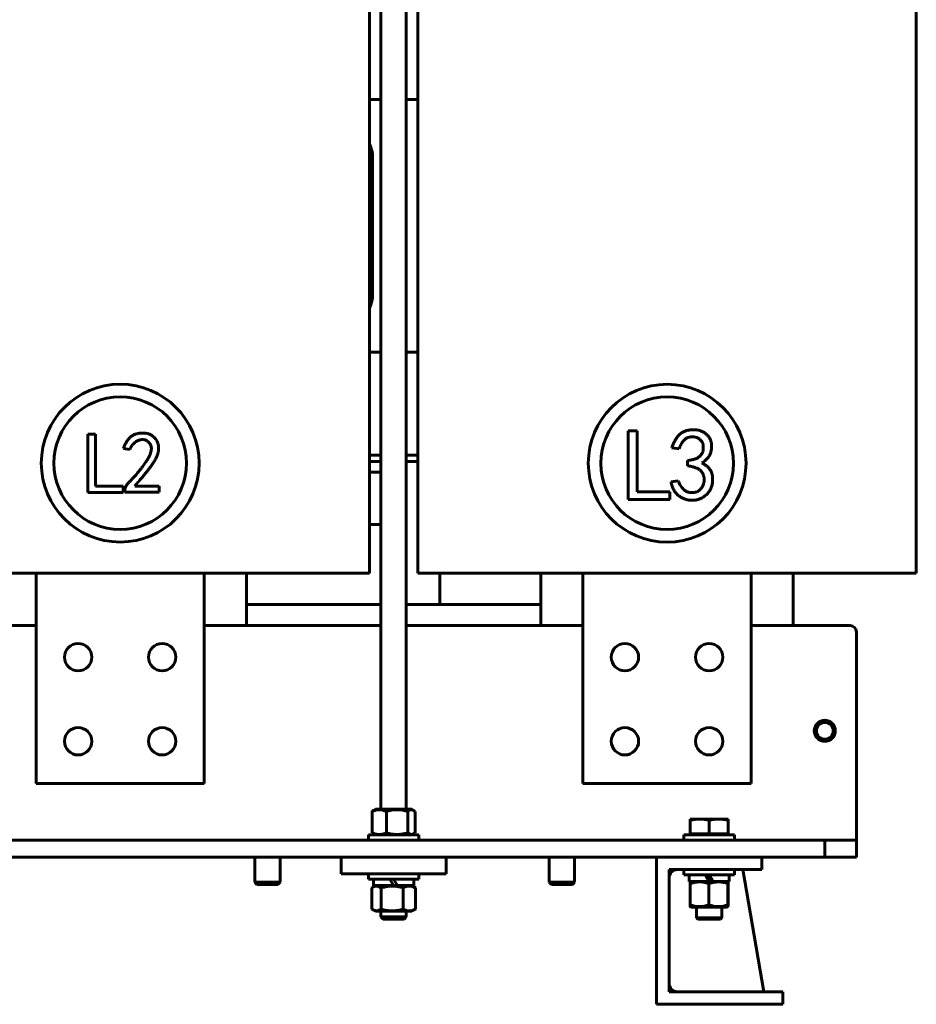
# Model space of a CAD drawing. Header units: millimetres. Extents: x 0 to 420, y 0 to 594.
# Tile 4 of 17: x 214 to 299, y 151 to 244. Entities that reach past the tile are written whole.
import ezdxf

# ---------------------------------------------------------------- set-up
doc = ezdxf.new("R2010")
doc.units = ezdxf.units.MM
doc.linetypes.add('K5LT_BASIC', pattern=[0])
doc.layers.add('Системный слой', color=7, linetype='Continuous')

# ---------------------------------------------------------------- blocks, each defined once
blk = doc.blocks.new('U0')
at = {"layer": 'Системный слой', "color": 150, "linetype": 'K5LT_BASIC', "lineweight": 60, "true_color": 0x0080ff}
blk.add_line((287.458, 186.844), (287.458, 191.844), dxfattribs=at)
blk = doc.blocks.new('U1')
at = {"layer": 'Системный слой', "color": 150, "linetype": 'K5LT_BASIC', "lineweight": 60, "true_color": 0x0080ff}
blk.add_line((263.458, 191.844), (263.458, 186.844), dxfattribs=at)
blk = doc.blocks.new('U14')
at = {"layer": 'Системный слой', "color": 150, "linetype": 'K5LT_BASIC', "lineweight": 60, "true_color": 0x0080ff}
for p, q in [((279.458, 162.524), (277.548, 162.524)), ((281.368, 162.524), (279.815, 162.524))]:
    blk.add_line(p, q, dxfattribs=at)
blk = doc.blocks.new('U16')
at = {"layer": 'Системный слой', "color": 150, "linetype": 'K5LT_BASIC', "lineweight": 60, "true_color": 0x0080ff}
for p, q in [((248.258, 286.859), (248.258, 169.384)), ((248.258, 159.684), (248.258, 159.144))]:
    blk.add_line(p, q, dxfattribs=at)
blk = doc.blocks.new('U17')
at = {"layer": 'Системный слой', "color": 150, "linetype": 'K5LT_BASIC', "lineweight": 60, "true_color": 0x0080ff}
for p, q in [((250.658, 286.859), (250.658, 169.384)), ((250.658, 159.684), (250.658, 159.144))]:
    blk.add_line(p, q, dxfattribs=at)
blk = doc.blocks.new('U18')
at = {"layer": 'Системный слой', "color": 150, "linetype": 'K5LT_BASIC', "lineweight": 60, "true_color": 0x0080ff}
for p, q in [((250.114, 158.944), (248.458, 158.944)), ((250.458, 158.944), (250.114, 158.944))]:
    blk.add_line(p, q, dxfattribs=at)
blk = doc.blocks.new('U23')
at = {"layer": 'Системный слой', "color": 150, "linetype": 'K5LT_BASIC', "lineweight": 60, "true_color": 0x0080ff}
for p, q in [((249.458, 162.124), (247.548, 162.124)), ((251.368, 162.124), (249.815, 162.124))]:
    blk.add_line(p, q, dxfattribs=at)
blk = doc.blocks.new('U35')
at = {"layer": 'Системный слой', "color": 150, "linetype": 'K5LT_BASIC', "lineweight": 60, "true_color": 0x0080ff}
for p, q in [((196.258, 212.844), (195.158, 212.844)), ((199.758, 212.844), (198.658, 212.844)), ((248.258, 212.844), (247.158, 212.844)), ((251.758, 212.844), (250.658, 212.844))]:
    blk.add_line(p, q, dxfattribs=at)
blk = doc.blocks.new('U36')
at = {"layer": 'Системный слой', "color": 150, "linetype": 'K5LT_BASIC', "lineweight": 60, "true_color": 0x0080ff}
for p, q in [((195.158, 236.844), (196.258, 236.844)), ((198.658, 236.844), (199.758, 236.844)), ((247.158, 236.844), (248.258, 236.844)), ((250.658, 236.844), (251.758, 236.844))]:
    blk.add_line(p, q, dxfattribs=at)
blk = doc.blocks.new('U41')
at = {"layer": 'Системный слой', "color": 150, "linetype": 'K5LT_BASIC', "lineweight": 60, "true_color": 0x0080ff}
for p, q in [((247.158, 202.444), (248.258, 202.444)), ((250.658, 202.444), (251.758, 202.444))]:
    blk.add_line(p, q, dxfattribs=at)
blk = doc.blocks.new('U42')
at = {"layer": 'Системный слой', "color": 150, "linetype": 'K5LT_BASIC', "lineweight": 60, "true_color": 0x0080ff}
for p, q in [((247.158, 203.044), (248.258, 203.044)), ((250.658, 203.044), (251.758, 203.044))]:
    blk.add_line(p, q, dxfattribs=at)
blk = doc.blocks.new('U46')
at = {"layer": 'Системный слой', "color": 150, "linetype": 'K5LT_BASIC', "lineweight": 60, "true_color": 0x0080ff}
for p, q in [((250.841, 167.123), (250.811, 167.148)), ((251.024, 167.012), (250.841, 167.123)), ((251.211, 166.991), (251.024, 167.012)), ((251.365, 167.049), (251.211, 166.991)), ((251.411, 167.078), (251.365, 167.049)), ((251.456, 167.111), (251.411, 167.078)), ((251.5, 167.148), (251.456, 167.111))]:
    blk.add_line(p, q, dxfattribs=at)
blk = doc.blocks.new('U47')
at = {"layer": 'Системный слой', "color": 150, "linetype": 'K5LT_BASIC', "lineweight": 60, "true_color": 0x0080ff}
for p, q in [((250.811, 169.18), (250.983, 169.298)), ((250.983, 169.298), (250.987, 169.299)), ((250.987, 169.299), (250.994, 169.303)), ((250.994, 169.303), (251.008, 169.309)), ((251.008, 169.309), (251.036, 169.32)), ((251.036, 169.32), (251.092, 169.334)), ((251.092, 169.334), (251.156, 169.34)), ((251.156, 169.34), (251.159, 169.34)), ((251.159, 169.34), (251.164, 169.34)), ((251.164, 169.34), (251.175, 169.34)), ((251.175, 169.34), (251.196, 169.338)), ((251.196, 169.338), (251.239, 169.33)), ((251.239, 169.33), (251.244, 169.329)), ((251.244, 169.329), (251.246, 169.329)), ((251.246, 169.329), (251.249, 169.328)), ((251.249, 169.328), (251.256, 169.326)), ((251.256, 169.326), (251.271, 169.321)), ((251.271, 169.321), (251.299, 169.311)), ((251.299, 169.311), (251.33, 169.297)), ((251.33, 169.297), (251.331, 169.296)), ((251.331, 169.296), (251.334, 169.295)), ((251.334, 169.295), (251.339, 169.292)), ((251.339, 169.292), (251.349, 169.287)), ((251.349, 169.287), (251.365, 169.278)), ((251.365, 169.278), (251.411, 169.25)), ((251.411, 169.25), (251.456, 169.217)), ((251.456, 169.217), (251.5, 169.18))]:
    blk.add_line(p, q, dxfattribs=at)
blk = doc.blocks.new('U64')
at = {"layer": 'Системный слой', "color": 150, "linetype": 'K5LT_BASIC', "lineweight": 60, "true_color": 0x0080ff}
blk.add_line((235.458, 186.844), (235.458, 191.844), dxfattribs=at)
blk = doc.blocks.new('U66')
at = {"layer": 'Системный слой', "color": 150, "linetype": 'K5LT_BASIC', "lineweight": 60, "true_color": 0x0080ff}
for p, q in [((154.058, 186.844), (163.458, 186.844)), ((179.458, 186.844), (196.258, 186.844)), ((198.658, 186.844), (215.458, 186.844)), ((231.458, 186.844), (248.258, 186.844)), ((250.658, 186.844), (267.458, 186.844)), ((283.458, 186.844), (292.858, 186.844))]:
    blk.add_line(p, q, dxfattribs=at)
blk = doc.blocks.new('U75')
at = {"layer": 'Системный слой', "color": 150, "linetype": 'K5LT_BASIC', "lineweight": 60, "true_color": 0x0080ff}
for p, q in [((235.458, 188.844), (248.258, 188.844)), ((250.658, 188.844), (263.458, 188.844))]:
    blk.add_line(p, q, dxfattribs=at)
blk = doc.blocks.new('U80')
at = {"layer": 'Системный слой', "color": 150, "linetype": 'K5LT_BASIC', "lineweight": 60, "true_color": 0x0080ff}
for p, q in [((247.733, 159.684), (248.485, 159.684)), ((248.485, 159.684), (251.183, 159.684))]:
    blk.add_line(p, q, dxfattribs=at)
blk = doc.blocks.new('U81')
at = {"layer": 'Системный слой', "color": 150, "linetype": 'K5LT_BASIC', "lineweight": 60, "true_color": 0x0080ff}
for p, q in [((247.385, 161.92), (247.41, 161.936)), ((247.41, 161.936), (247.435, 161.952)), ((247.435, 161.952), (247.46, 161.966)), ((247.46, 161.966), (247.734, 162.072)), ((247.734, 162.072), (248.013, 162.054)), ((248.013, 162.054), (248.286, 161.92))]:
    blk.add_line(p, q, dxfattribs=at)
blk = doc.blocks.new('U82')
at = {"layer": 'Системный слой', "color": 150, "linetype": 'K5LT_BASIC', "lineweight": 60, "true_color": 0x0080ff}
for p, q in [((247.41, 159.871), (247.385, 159.888)), ((247.435, 159.856), (247.41, 159.871)), ((247.46, 159.841), (247.435, 159.856)), ((247.735, 159.736), (247.46, 159.841)), ((248.014, 159.754), (247.735, 159.736)), ((248.286, 159.888), (248.014, 159.754))]:
    blk.add_line(p, q, dxfattribs=at)
blk = doc.blocks.new('U90')
at = {"layer": 'Системный слой', "color": 150, "linetype": 'K5LT_BASIC', "lineweight": 60, "true_color": 0x0080ff}
for p, q in [((281.246, 162.32), (281.25, 162.406)), ((281.25, 162.406), (281.254, 162.462)), ((281.254, 162.462), (281.258, 162.48)), ((281.258, 162.48), (281.26, 162.474)), ((281.26, 162.474), (281.263, 162.435)), ((281.263, 162.435), (281.267, 162.364)), ((281.267, 162.364), (281.269, 162.32))]:
    blk.add_line(p, q, dxfattribs=at)
blk = doc.blocks.new('U91')
at = {"layer": 'Системный слой', "color": 150, "linetype": 'K5LT_BASIC', "lineweight": 60, "true_color": 0x0080ff}
for p, q in [((281.246, 160.284), (281.246, 160.288)), ((281.249, 160.219), (281.246, 160.284)), ((281.25, 160.192), (281.249, 160.219)), ((281.251, 160.181), (281.25, 160.192)), ((281.251, 160.175), (281.251, 160.181)), ((281.251, 160.172), (281.251, 160.175)), ((281.251, 160.171), (281.251, 160.172)), ((281.253, 160.157), (281.251, 160.171)), ((281.254, 160.146), (281.253, 160.157)), ((281.254, 160.142), (281.254, 160.146)), ((281.254, 160.14), (281.254, 160.142)), ((281.254, 160.139), (281.254, 160.14)), ((281.254, 160.138), (281.254, 160.139)), ((281.255, 160.133), (281.254, 160.138)), ((281.256, 160.128), (281.255, 160.133)), ((281.257, 160.127), (281.256, 160.128)), ((281.258, 160.127), (281.257, 160.127)), ((281.257, 160.127), (281.257, 160.127)), ((281.257, 160.127), (281.257, 160.127)), ((281.257, 160.127), (281.257, 160.127)), ((281.257, 160.127), (281.257, 160.127)), ((281.26, 160.133), (281.258, 160.127)), ((281.262, 160.148), (281.26, 160.133)), ((281.263, 160.165), (281.262, 160.159)), ((281.262, 160.159), (281.262, 160.148)), ((281.265, 160.204), (281.263, 160.17)), ((281.263, 160.17), (281.263, 160.168)), ((281.263, 160.168), (281.263, 160.165)), ((281.269, 160.288), (281.265, 160.204))]:
    blk.add_line(p, q, dxfattribs=at)
blk = doc.blocks.new('U92')
at = {"layer": 'Системный слой', "color": 150, "linetype": 'K5LT_BASIC', "lineweight": 60, "true_color": 0x0080ff}
for p, q in [((277.733, 160.084), (277.954, 160.084)), ((277.954, 160.084), (281.183, 160.084))]:
    blk.add_line(p, q, dxfattribs=at)

msp = doc.modelspace()

# ---------------------------------------------------------------- linework, layer by layer
at = {"layer": 'Системный слой', "color": 150, "linetype": 'K5LT_BASIC', "lineweight": 60, "true_color": 0x0080ff}
for p, q in [((247.1575, 283.8437), (247.1575, 191.8437)), ((251.7575, 191.8437), (251.7575, 283.8437)), ((299.1575, 283.8437), (299.1575, 191.8437)), ((247.4575, 231.3437), (247.4575, 218.3437)), ((220.371, 205.041), (221.1171, 205.041)), ((220.371, 199.4934), (220.371, 205.041)), ((221.1171, 205.041), (221.1171, 200.1098)), ((271.7507, 198.8188), (271.7507, 205.3672)), ((271.7507, 205.3672), (272.6315, 205.3672)), ((272.6315, 205.3672), (272.6315, 199.5464)), ((224.3873, 203.5811), (223.7709, 203.6784)), ((276.6065, 203.644), (275.9172, 203.7589)), ((277.4107, 202.0356), (277.4107, 202.5334)), ((247.1575, 201.4437), (248.2575, 201.4437)), ((275.8406, 200.5038), (276.53, 200.6187)), ((223.7449, 199.4934), (220.371, 199.4934)), ((221.1171, 200.1098), (223.7449, 200.1098)), ((223.7449, 200.1098), (223.7449, 199.4934)), ((223.9006, 199.5258), (223.9006, 199.6556)), ((227.1773, 199.5258), (223.9006, 199.5258)), ((224.8415, 200.1098), (227.1773, 200.1098)), ((227.1773, 200.1098), (227.1773, 199.5258)), ((272.6315, 199.5464), (275.7334, 199.5464)), ((275.7334, 199.5464), (275.7334, 198.8188)), ((275.7334, 198.8188), (271.7507, 198.8188)), ((247.1575, 196.4437), (248.2575, 196.4437)), ((247.1575, 196.4437), (248.2575, 196.4437)), ((209.9575, 191.8437), (236.9575, 191.8437)), ((215.4575, 191.8437), (215.4575, 171.8437)), ((231.4575, 191.8437), (215.4575, 191.8437)), ((231.4575, 191.8437), (231.4575, 171.8437)), ((247.1575, 191.8437), (236.9575, 191.8437)), ((261.9575, 191.8437), (251.7575, 191.8437)), ((253.8575, 191.8437), (253.8575, 188.8437)), ((261.9575, 191.8437), (288.9575, 191.8437)), ((267.4575, 191.8437), (267.4575, 171.8437)), ((283.4575, 191.8437), (267.4575, 191.8437)), ((283.4575, 191.8437), (283.4575, 171.8437)), ((299.1575, 191.8437), (288.9575, 191.8437)), ((293.4575, 166.6437), (293.4575, 186.2437)), ((231.4575, 171.8437), (215.4575, 171.8437)), ((283.4575, 171.8437), (267.4575, 171.8437)), ((247.4148, 167.1477), (247.4148, 169.1796)), ((247.7325, 169.3837), (247.5496, 169.2781)), ((251.1825, 169.3837), (247.7325, 169.3837)), ((248.7683, 167.1477), (248.7683, 169.1796)), ((250.8111, 167.1477), (250.8111, 169.1796)), ((251.1825, 169.3837), (251.3655, 169.2781)), ((251.5003, 167.1477), (251.5003, 169.1796)), ((278.5575, 168.4437), (277.6575, 168.4437)), ((277.6575, 168.4437), (277.6575, 168.3423)), ((277.6575, 167.0637), (277.6575, 168.3423)), ((280.3575, 168.4437), (278.5575, 168.4437)), ((279.4575, 167.0637), (279.4575, 168.3423)), ((281.2575, 168.4437), (280.3575, 168.4437)), ((281.2575, 168.3423), (281.2575, 168.4437)), ((281.2575, 167.0637), (281.2575, 168.3423)), ((247.0575, 166.9437), (247.0575, 166.4437)), ((251.8575, 166.9437), (247.0575, 166.9437)), ((247.7325, 166.9437), (247.5496, 167.0493)), ((251.1825, 166.9437), (251.3655, 167.0493)), ((251.8575, 166.9437), (251.8575, 166.4437)), ((277.0575, 166.9437), (277.0575, 166.4437)), ((281.8575, 166.9437), (277.0575, 166.9437)), ((279.4575, 167.0637), (277.6575, 167.0637)), ((277.8105, 166.9437), (277.6905, 167.0637)), ((281.2575, 167.0637), (279.4575, 167.0637)), ((281.1045, 166.9437), (281.2245, 167.0637)), ((281.8575, 166.9437), (281.8575, 166.4437)), ((293.4575, 166.6437), (293.4575, 166.4437)), ((156.4575, 166.4437), (290.4575, 166.4437)), ((290.4575, 166.4437), (293.4575, 166.4437)), ((290.4575, 164.8437), (290.4575, 166.4437)), ((293.4575, 166.4437), (293.4575, 164.8437)), ((156.4575, 164.8437), (290.4575, 164.8437)), ((236.2575, 162.4437), (236.2575, 164.8437)), ((238.6575, 162.4437), (238.6575, 164.8437)), ((244.4575, 164.8437), (244.4575, 163.2437)), ((244.4575, 164.8437), (254.4575, 164.8437)), ((254.4575, 164.8437), (254.4575, 163.2437)), ((264.2575, 162.4437), (264.2575, 164.8437)), ((266.6575, 162.4437), (266.6575, 164.8437)), ((274.4575, 164.8437), (274.4575, 150.8437)), ((284.4575, 164.8437), (274.4575, 164.8437)), ((284.4575, 164.8437), (284.4575, 163.6437)), ((293.4575, 164.8437), (290.4575, 164.8437)), ((244.4575, 163.2437), (254.4575, 163.2437)), ((247.0575, 162.7437), (247.0575, 163.2437)), ((251.8575, 162.7437), (251.8575, 163.2437)), ((284.4575, 163.6437), (275.6575, 163.6437)), ((275.6575, 163.6437), (275.6575, 152.0437)), ((277.0575, 163.1437), (277.0575, 163.6437)), ((277.0575, 163.1437), (281.8575, 163.1437)), ((277.5475, 163.1437), (277.5475, 162.5237)), ((279.4575, 162.5237), (279.0996, 163.1437)), ((279.4575, 163.1437), (279.8155, 162.5237)), ((281.3675, 163.1437), (281.3675, 162.5237)), ((281.8575, 163.1437), (281.8575, 163.6437)), ((284.6575, 152.0437), (282.6575, 163.6437)), ((236.4575, 162.2437), (236.2575, 162.4437)), ((236.2575, 162.4437), (238.6575, 162.4437)), ((238.4575, 162.2437), (236.4575, 162.2437)), ((238.4575, 162.2437), (238.6575, 162.4437)), ((247.0575, 162.7437), (251.8575, 162.7437)), ((247.7325, 162.1237), (247.4602, 161.9665)), ((247.5475, 162.7437), (247.5475, 162.1237)), ((249.4575, 162.1237), (249.0996, 162.7437)), ((249.4575, 162.7437), (249.8155, 162.1237)), ((249.4575, 162.1237), (249.8155, 162.1237)), ((251.1825, 162.1237), (251.4548, 161.9665)), ((251.3675, 162.7437), (251.3675, 162.1237)), ((264.4575, 162.2437), (264.2575, 162.4437)), ((264.2575, 162.4437), (266.6575, 162.4437)), ((266.4575, 162.2437), (264.4575, 162.2437)), ((266.4575, 162.2437), (266.6575, 162.4437)), ((277.646, 162.3196), (277.646, 160.2877)), ((277.7325, 162.5237), (277.6573, 162.4803)), ((279.4342, 162.3196), (279.4342, 160.2877)), ((279.4575, 162.5237), (279.8155, 162.5237)), ((281.1825, 162.5237), (281.2577, 162.4803)), ((281.2458, 162.3196), (281.2458, 160.2877)), ((281.2691, 162.3196), (281.2691, 160.2877)), ((247.385, 161.9196), (247.385, 159.8877)), ((248.2857, 161.9196), (248.2857, 159.8877)), ((250.3582, 161.9196), (250.3582, 159.8877)), ((251.5301, 161.9196), (251.5301, 159.8877)), ((277.7325, 160.0837), (277.6574, 160.1271)), ((278.2575, 159.0637), (278.2575, 160.0837)), ((280.6575, 159.0637), (280.6575, 160.0837)), ((281.1825, 160.0837), (281.2577, 160.1271)), ((247.7325, 159.6837), (247.4602, 159.8409)), ((248.4575, 158.9437), (248.2575, 159.1437)), ((248.2575, 159.1437), (250.2457, 159.1437)), ((250.2457, 159.1437), (250.6575, 159.1437)), ((250.4575, 158.9437), (250.6575, 159.1437)), ((251.1825, 159.6837), (251.4548, 159.8409)), ((278.3775, 158.9437), (278.2575, 159.0637)), ((278.2575, 159.0637), (280.6575, 159.0637)), ((280.5375, 158.9437), (278.3775, 158.9437)), ((280.5375, 158.9437), (280.6575, 159.0637)), ((275.6575, 152.0437), (286.4575, 152.0437)), ((286.4575, 152.0437), (286.4575, 150.8437)), ((274.4575, 150.8437), (286.4575, 150.8437))]:
    msp.add_line(p, q, dxfattribs=at)
for centre, radius in [((223.4615, 202.289), 7.5), ((275.4662, 202.2803), 7.5), ((223.4615, 202.289), 6.3), ((275.4662, 202.2803), 6.3), ((219.4575, 183.8437), 1.3), ((227.4575, 183.8437), 1.3), ((271.4575, 183.8437), 1.3), ((279.4575, 183.8437), 1.3), ((290.4575, 176.8437), 1), ((219.4575, 175.8437), 1.3), ((227.4575, 175.8437), 1.3), ((271.4575, 175.8437), 1.3), ((279.4575, 175.8437), 1.3)]:
    msp.add_circle(centre, radius, dxfattribs=at)
for centre, radius, start, end in [((244.4575, 231.3437), 3, 0, 25.841933), ((244.4575, 218.3437), 3, 334.158067, 0), ((292.8575, 186.2437), 0.6, 0, 90), ((290.4575, 176.8437), 0.8, 90, 0), ((290.4575, 176.8437), 0.8, 0, 90), ((276.4575, 162.8437), 0.8, 90, 180), ((276.4575, 152.8437), 0.8, 180, 270)]:
    msp.add_arc(centre, radius, start, end, dxfattribs=at)
for points, knots in [([(223.7709, 203.6784), (223.7926, 203.7387), (223.835, 203.8561), (223.9079, 204.0233), (223.9832, 204.1789), (224.063, 204.3219), (224.149, 204.4513), (224.2391, 204.5684), (224.3337, 204.6731), (224.4333, 204.7653), (224.5373, 204.8466), (224.6467, 204.9171), (224.7599, 204.9787), (224.8775, 205.0309), (224.9996, 205.073), (225.1269, 205.1037), (225.2581, 205.1274), (225.3476, 205.1346), (225.393, 205.1383)], [0, 0, 0, 0, 0.082418, 0.1603497, 0.2342482, 0.3045452, 0.3706461, 0.4337613, 0.4942528, 0.5518037, 0.6079209, 0.6637471, 0.7187966, 0.7734135, 0.8289231, 0.8846043, 0.9415582, 1, 1, 1, 1]), ([(225.393, 205.1383), (225.4458, 205.1425), (225.5485, 205.1508), (225.6991, 205.1523), (225.8413, 205.1425), (225.9774, 205.1238), (226.1104, 205.0908), (226.2437, 205.0421), (226.3786, 204.9763), (226.5148, 204.8956), (226.6483, 204.7968), (226.7691, 204.6725), (226.8758, 204.5252), (226.9711, 204.3586), (227.048, 204.1713), (227.0943, 203.9626), (227.1112, 203.7363), (227.1019, 203.5366), (227.0792, 203.3677), (227.0474, 203.2327), (227.0015, 203.0921), (226.9476, 202.9438), (226.8759, 202.7914), (226.7952, 202.6314), (226.6987, 202.4669), (226.6112, 202.3248), (226.5319, 202.2065), (226.4654, 202.1099), (226.3928, 202.0068), (226.3114, 201.8989), (226.2253, 201.7836), (226.1328, 201.6619), (226.0329, 201.535), (225.9269, 201.4011), (225.8142, 201.2607), (225.6944, 201.1145), (225.5675, 200.963), (225.4354, 200.804), (225.2966, 200.6388), (225.1509, 200.4677), (224.9979, 200.2913), (224.8943, 200.1711), (224.8415, 200.1098)], [0, 0, 0, 0, 0.0231066, 0.0449378, 0.0655931, 0.085179, 0.1047905, 0.1252321, 0.146947, 0.1701294, 0.1941955, 0.2191421, 0.2453748, 0.2732971, 0.3026794, 0.3333104, 0.3660738, 0.4013869, 0.4202566, 0.4403369, 0.4617676, 0.484702, 0.5090853, 0.5351729, 0.5627921, 0.5922081, 0.6079503, 0.6249052, 0.6433192, 0.6629144, 0.6838717, 0.7060522, 0.7295644, 0.7543029, 0.7805141, 0.8080636, 0.8367079, 0.8667163, 0.8982007, 0.9307825, 0.9647093, 1, 1, 1, 1]), ([(275.9172, 203.7589), (275.9574, 203.8698), (276.0357, 204.0859), (276.182, 204.3898), (276.3518, 204.6637), (276.511, 204.8704), (276.6508, 205.0189), (276.7668, 205.1146), (276.8897, 205.2016), (277.0228, 205.2743), (277.1645, 205.3364), (277.3154, 205.3839), (277.4748, 205.4208), (277.6408, 205.4459), (277.8081, 205.4592), (277.9725, 205.4646), (278.1315, 205.4563), (278.2858, 205.4422), (278.434, 205.4144), (278.577, 205.378), (278.714, 205.3291), (278.8465, 205.2732), (278.9702, 205.2063), (279.0868, 205.1331), (279.1911, 205.0481), (279.2893, 204.9582), (279.3736, 204.856), (279.4514, 204.7476), (279.5192, 204.6304), (279.5755, 204.5051), (279.6224, 204.3752), (279.6576, 204.2408), (279.6838, 204.104), (279.6961, 203.9634), (279.6976, 203.8206), (279.6874, 203.6746), (279.6658, 203.5258), (279.6339, 203.3747), (279.5879, 203.2236), (279.5218, 203.0767), (279.4377, 202.9347), (279.3358, 202.7976), (279.2163, 202.6653), (279.0774, 202.5396), (278.9225, 202.4165), (278.8094, 202.342), (278.7511, 202.3036)], [0, 0, 0, 0, 0.0474644, 0.0924887, 0.135475, 0.1769674, 0.1972903, 0.2174162, 0.2373714, 0.2578142, 0.2783543, 0.2995383, 0.3214187, 0.3441338, 0.3670489, 0.3889408, 0.4102756, 0.4311237, 0.4512424, 0.4709051, 0.4904653, 0.5097307, 0.5287159, 0.5470332, 0.5650435, 0.5828138, 0.6005035, 0.6182453, 0.6364913, 0.6548865, 0.6734863, 0.6919963, 0.7107705, 0.7294984, 0.7487196, 0.7681758, 0.7883602, 0.8091874, 0.8303141, 0.8517809, 0.8738761, 0.8965984, 0.9204467, 0.9454984, 0.97192, 1, 1, 1, 1]), ([(223.9006, 199.6556), (223.9046, 199.6958), (223.9124, 199.7757), (223.9397, 199.8931), (223.9783, 200.0079), (224.029, 200.1198), (224.0916, 200.2289), (224.1686, 200.3329), (224.2546, 200.4364), (224.3574, 200.5342), (224.4683, 200.6383), (224.5831, 200.7574), (224.7075, 200.8875), (224.8364, 201.0341), (224.9753, 201.1918), (225.1188, 201.3654), (225.2703, 201.5516), (225.4255, 201.7469), (225.5777, 201.943), (225.7179, 202.133), (225.8455, 202.3105), (225.9593, 202.476), (226.0563, 202.6314), (226.1406, 202.7743), (226.2125, 202.9046), (226.2842, 203.0601), (226.3519, 203.2394), (226.405, 203.4432), (226.4292, 203.6318), (226.4197, 203.8051), (226.3824, 203.9632), (226.3173, 204.1067), (226.226, 204.236), (226.1093, 204.3463), (225.9762, 204.4371), (225.828, 204.4981), (225.6696, 204.529), (225.5038, 204.5262), (225.3366, 204.4965), (225.1702, 204.4448), (225.0097, 204.3649), (224.8524, 204.2651), (224.7068, 204.1366), (224.5787, 203.9783), (224.4698, 203.7911), (224.4155, 203.6528), (224.3873, 203.5811)], [0, 0, 0, 0, 0.0155287, 0.0308642, 0.04632, 0.0620533, 0.0780793, 0.0946407, 0.1118158, 0.1298049, 0.1492158, 0.1703673, 0.1934894, 0.2184957, 0.245488, 0.2743887, 0.3051868, 0.3378863, 0.3704218, 0.4007344, 0.4288022, 0.4545463, 0.4780315, 0.4993181, 0.5184278, 0.535259, 0.5652147, 0.5921015, 0.6161602, 0.6380887, 0.6585443, 0.6783481, 0.6983685, 0.7190874, 0.7398698, 0.7600558, 0.7803153, 0.8015928, 0.8234931, 0.8454849, 0.8684476, 0.8923113, 0.9169977, 0.9428597, 0.9703611, 1, 1, 1, 1]), ([(277.4107, 202.5334), (277.4756, 202.54), (277.6013, 202.5529), (277.7818, 202.5869), (277.949, 202.6251), (278.1021, 202.6737), (278.2417, 202.7304), (278.3683, 202.7948), (278.4802, 202.8695), (278.5785, 202.952), (278.6644, 203.0417), (278.7369, 203.1386), (278.7973, 203.2416), (278.8445, 203.3517), (278.8778, 203.4686), (278.9017, 203.5915), (278.9087, 203.721), (278.9062, 203.8543), (278.892, 203.9862), (278.8616, 204.1113), (278.8188, 204.227), (278.7642, 204.3345), (278.6929, 204.4302), (278.6105, 204.5175), (278.5144, 204.5944), (278.4069, 204.6605), (278.2919, 204.7145), (278.1742, 204.7585), (278.0538, 204.7848), (277.9322, 204.7991), (277.8084, 204.8014), (277.683, 204.7859), (277.5557, 204.7589), (277.4272, 204.7183), (277.2994, 204.661), (277.1795, 204.5784), (277.0675, 204.4745), (276.9593, 204.3516), (276.8618, 204.2042), (276.7677, 204.0377), (276.6808, 203.8494), (276.632, 203.7143), (276.6065, 203.644)], [0, 0, 0, 0, 0.0346279, 0.0670302, 0.097477, 0.1256632, 0.1522368, 0.1773884, 0.2009232, 0.2235527, 0.2453943, 0.2667337, 0.2876601, 0.3086917, 0.3301416, 0.3521026, 0.3749979, 0.3988532, 0.4228625, 0.4453314, 0.4670165, 0.488239, 0.5090779, 0.5302096, 0.5518132, 0.5742469, 0.597043, 0.6191997, 0.6408208, 0.6623075, 0.6841505, 0.7063853, 0.7292324, 0.7532102, 0.7778108, 0.803296, 0.8301304, 0.8587779, 0.8900428, 0.9237671, 0.9602734, 1, 1, 1, 1]), ([(278.7511, 202.3036), (278.8366, 202.2632), (279.0041, 202.1839), (279.2281, 202.0235), (279.4204, 201.8344), (279.5535, 201.6534), (279.6435, 201.4955), (279.697, 201.3657), (279.7379, 201.2273), (279.7675, 201.0806), (279.7863, 200.9251), (279.791, 200.7605), (279.7855, 200.5866), (279.767, 200.407), (279.7374, 200.2267), (279.69, 200.0532), (279.6293, 199.8882), (279.5534, 199.7316), (279.4616, 199.5846), (279.3533, 199.4475), (279.2332, 199.3175), (279.0969, 199.1999), (278.9526, 199.0927), (278.801, 198.9999), (278.6451, 198.9216), (278.4842, 198.8588), (278.3183, 198.8119), (278.1479, 198.7795), (277.9724, 198.7605), (277.794, 198.7585), (277.6161, 198.7691), (277.4428, 198.7957), (277.2748, 198.8312), (277.1136, 198.8837), (276.9572, 198.9465), (276.8085, 199.0255), (276.665, 199.1156), (276.5281, 199.2182), (276.4, 199.3347), (276.2834, 199.4646), (276.1775, 199.6062), (276.0879, 199.7627), (276.0052, 199.929), (275.9388, 200.1097), (275.8806, 200.3017), (275.8542, 200.4354), (275.8406, 200.5038)], [0, 0, 0, 0, 0.0353833, 0.0692705, 0.1025623, 0.13598, 0.1530165, 0.1704708, 0.18839, 0.2069955, 0.2264245, 0.246968, 0.2685728, 0.2915207, 0.3145081, 0.3368773, 0.3587738, 0.3802259, 0.4019327, 0.4234948, 0.4455346, 0.4681122, 0.4907681, 0.5127759, 0.5345433, 0.5560063, 0.5773522, 0.5989781, 0.6208696, 0.6433506, 0.6656967, 0.6875237, 0.70891, 0.7299007, 0.7509362, 0.7719157, 0.7928347, 0.8143218, 0.8358715, 0.8575523, 0.8795708, 0.9019429, 0.9249779, 0.949008, 0.973929, 1, 1, 1, 1]), ([(276.53, 200.6187), (276.5571, 200.5384), (276.6105, 200.3806), (276.7258, 200.1628), (276.8636, 199.9663), (276.9959, 199.8191), (277.1154, 199.7186), (277.2097, 199.6528), (277.3087, 199.5964), (277.4154, 199.555), (277.5257, 199.5194), (277.6427, 199.4994), (277.7641, 199.488), (277.889, 199.486), (278.0134, 199.4974), (278.1336, 199.5201), (278.2477, 199.5538), (278.3551, 199.6007), (278.4543, 199.6616), (278.5492, 199.7308), (278.6361, 199.814), (278.7142, 199.9086), (278.7849, 200.0102), (278.8459, 200.1163), (278.8963, 200.2263), (278.934, 200.3402), (278.9633, 200.4572), (278.9795, 200.578), (278.9873, 200.7023), (278.9822, 200.8284), (278.9693, 200.953), (278.9431, 201.0721), (278.9078, 201.1835), (278.864, 201.2895), (278.8069, 201.3863), (278.7412, 201.4768), (278.6654, 201.56), (278.5777, 201.6353), (278.4791, 201.7053), (278.3672, 201.7698), (278.2406, 201.8266), (278.1019, 201.8813), (277.9484, 201.9273), (277.7819, 201.9697), (277.6011, 202.0068), (277.4756, 202.0258), (277.4107, 202.0356)], [0, 0, 0, 0, 0.0421545, 0.0827972, 0.1221768, 0.1614951, 0.1808753, 0.1998131, 0.218676, 0.2374728, 0.2566836, 0.2763067, 0.2964043, 0.3173563, 0.3383914, 0.3585206, 0.3781819, 0.3974704, 0.416687, 0.4360372, 0.4558515, 0.476407, 0.4970419, 0.5173929, 0.5373034, 0.5571791, 0.5770478, 0.5972554, 0.617769, 0.6389669, 0.6600494, 0.6800419, 0.6995475, 0.7182171, 0.7369917, 0.7553545, 0.7738496, 0.792872, 0.8127936, 0.8339915, 0.8570584, 0.8818013, 0.9081599, 0.9368209, 0.9673369, 1, 1, 1, 1]), ([(247.4148, 169.1796), (247.5253, 169.2286), (247.6366, 169.269), (247.8615, 169.3249), (247.9752, 169.3403), (248.1478, 169.3404), (248.2056, 169.3367), (248.32, 169.322), (248.3768, 169.3111), (248.5461, 169.2691), (248.6577, 169.2286), (248.7683, 169.1796)], [0.000000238, 0.000000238, 0.000000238, 0.000000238, 0.002624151, 0.002624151, 0.005248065, 0.005248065, 0.006560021, 0.006560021, 0.007871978, 0.007871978, 0.010495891, 0.010495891, 0.010495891, 0.010495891]), ([(247.5496, 169.278), (247.5126, 169.2567), (247.4676, 169.2245), (247.4229, 169.1867), (247.4148, 169.1796)], [0, 0, 0, 0, 4.0856122, 5, 5, 5, 5]), ([(248.7683, 169.1796), (248.9334, 169.2281), (249.1007, 169.2685), (249.3565, 169.3107), (249.4428, 169.3218), (249.6165, 169.3366), (249.7031, 169.3404), (249.9621, 169.3404), (250.1336, 169.3253), (250.4748, 169.2693), (250.645, 169.2284), (250.8111, 169.1796)], [0.003844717, 0.003844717, 0.003844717, 0.003844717, 0.006467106, 0.006467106, 0.0077783, 0.0077783, 0.009089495, 0.009089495, 0.011711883, 0.011711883, 0.014334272, 0.014334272, 0.014334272, 0.014334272]), ([(277.6575, 168.3423), (277.8075, 168.3738), (277.9575, 168.3994), (278.2575, 168.4344), (278.4075, 168.4437), (278.5575, 168.4437)], [0.0000002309, 0.0000002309, 0.0000002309, 0.0000002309, 0.0025983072, 0.0025983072, 0.0051963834, 0.0051963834, 0.0051963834, 0.0051963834]), ([(278.5575, 168.4437), (278.7075, 168.4437), (278.8575, 168.4344), (279.1575, 168.3994), (279.3075, 168.3738), (279.4575, 168.3423)], [0.0051963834, 0.0051963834, 0.0051963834, 0.0051963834, 0.0077944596, 0.0077944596, 0.0103925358, 0.0103925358, 0.0103925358, 0.0103925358]), ([(279.4575, 168.3423), (279.6075, 168.3738), (279.7575, 168.3994), (280.0575, 168.4344), (280.2075, 168.4437), (280.3575, 168.4437)], [0.0000002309, 0.0000002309, 0.0000002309, 0.0000002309, 0.0025983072, 0.0025983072, 0.0051963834, 0.0051963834, 0.0051963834, 0.0051963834]), ([(280.3575, 168.4437), (280.5075, 168.4437), (280.6575, 168.4344), (280.9575, 168.3994), (281.1075, 168.3738), (281.2575, 168.3423)], [0.0051963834, 0.0051963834, 0.0051963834, 0.0051963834, 0.0077944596, 0.0077944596, 0.0103925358, 0.0103925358, 0.0103925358, 0.0103925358]), ([(248.7683, 167.1477), (248.6837, 167.1102), (248.5591, 167.0627), (248.4054, 167.0224), (248.309, 167.0038), (248.2225, 166.9925), (248.1485, 166.9876), (248.0729, 166.9865), (247.9965, 166.9893), (247.9052, 166.999), (247.8296, 167.0121), (247.7397, 167.0318), (247.6051, 167.0696), (247.4875, 167.1155), (247.4148, 167.1477)], [0, 0, 0, 0, 2.8814613, 4.2007918, 5.12203, 6.0737295, 7.054851, 7.5526049, 8.5536622, 9.549854, 10.5399482, 11.0322282, 12.5081996, 15, 15, 15, 15]), ([(250.8111, 167.1477), (250.6822, 167.1099), (250.4921, 167.0619), (250.2582, 167.0216), (250.1115, 167.0031), (249.981, 166.9921), (249.8657, 166.9873), (249.7527, 166.9866), (249.6382, 166.9898), (249.5045, 166.9994), (249.3819, 167.0135), (249.2234, 167.0374), (249.0222, 167.0778), (248.8547, 167.1224), (248.7683, 167.1477)], [0, 0, 0, 0, 2.8883787, 4.2258149, 5.1533753, 6.1047294, 7.0775738, 7.6606295, 8.5561613, 9.5552416, 10.5544492, 11.2185175, 13.019437, 15, 15, 15, 15]), ([(248.2857, 161.9196), (248.4153, 161.9571), (248.6061, 162.0047), (248.8415, 162.045), (248.989, 162.0635), (249.1214, 162.0749), (249.2347, 162.0797), (249.3506, 162.0809), (249.4674, 162.078), (249.6073, 162.0683), (249.7231, 162.0553), (249.8607, 162.0355), (249.9974, 162.0105), (250.1787, 161.9692), (250.2911, 161.939), (250.3582, 161.9196)], [0, 0, 0, 0, 3.0735588, 4.4808446, 5.4634987, 6.4786448, 7.5251745, 8.0561119, 9.1239063, 10.186511, 11.2426114, 11.7677101, 13.3420796, 14.3968691, 16, 16, 16, 16]), ([(250.3582, 161.9196), (250.4322, 161.9575), (250.5412, 162.0054), (250.6754, 162.0458), (250.7596, 162.0642), (250.8345, 162.0753), (250.9006, 162.0801), (250.9654, 162.0807), (251.0311, 162.0775), (251.1078, 162.068), (251.1781, 162.0538), (251.269, 162.0299), (251.3845, 161.9896), (251.4805, 161.945), (251.5301, 161.9196)], [0, 0, 0, 0, 2.8883787, 4.2258149, 5.1533753, 6.1047294, 7.0775738, 7.6606295, 8.5561613, 9.5552416, 10.5544492, 11.2185175, 13.019437, 15, 15, 15, 15]), ([(277.646, 162.3196), (277.7578, 162.3571), (277.9224, 162.4047), (278.1255, 162.445), (278.2528, 162.4635), (278.3671, 162.4749), (278.4648, 162.4797), (278.5648, 162.4809), (278.6656, 162.478), (278.7863, 162.4683), (278.8862, 162.4553), (279.005, 162.4355), (279.1828, 162.3978), (279.3382, 162.3518), (279.4342, 162.3196)], [0, 0, 0, 0, 2.8814613, 4.2007918, 5.12203, 6.0737295, 7.054851, 7.5526049, 8.5536622, 9.549854, 10.5399482, 11.0322282, 12.5081996, 15, 15, 15, 15]), ([(277.6574, 162.4803), (277.6568, 162.4799), (277.6555, 162.476), (277.6535, 162.4604), (277.6506, 162.4238), (277.6481, 162.3723), (277.6463, 162.3276), (277.646, 162.3196)], [0, 0, 0, 0, 1.3284181, 2.60538, 4.1672543, 7.3324495, 8, 8, 8, 8]), ([(279.4342, 162.3196), (279.5486, 162.3575), (279.7171, 162.4054), (279.9245, 162.4458), (280.0546, 162.4642), (280.1704, 162.4753), (280.2726, 162.4801), (280.3729, 162.4807), (280.4744, 162.4775), (280.5929, 162.468), (280.7016, 162.4538), (280.8422, 162.4299), (281.0207, 162.3896), (281.1692, 162.345), (281.2458, 162.3196)], [0, 0, 0, 0, 2.8883787, 4.2258149, 5.1533753, 6.1047294, 7.0775738, 7.6606295, 8.5561613, 9.5552416, 10.5544492, 11.2185175, 13.019437, 15, 15, 15, 15]), ([(277.646, 160.2877), (277.6469, 160.2641), (277.6488, 160.22), (277.6515, 160.1717), (277.654, 160.1413), (277.6559, 160.1294), (277.6571, 160.1272), (277.6574, 160.127)], [0, 0, 0, 0, 1.9618511, 4.0091059, 5.686982, 7.2895293, 8, 8, 8, 8]), ([(279.4342, 160.2877), (279.2882, 160.2388), (279.1412, 160.1984), (278.844, 160.1425), (278.6938, 160.1271), (278.4658, 160.1269), (278.3894, 160.1307), (278.2383, 160.1453), (278.1633, 160.1562), (277.9396, 160.1982), (277.7922, 160.2387), (277.646, 160.2877)], [0.000000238, 0.000000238, 0.000000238, 0.000000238, 0.002624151, 0.002624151, 0.005248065, 0.005248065, 0.006560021, 0.006560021, 0.007871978, 0.007871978, 0.010495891, 0.010495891, 0.010495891, 0.010495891]), ([(281.2458, 160.2877), (281.0994, 160.2392), (280.951, 160.1989), (280.7241, 160.1566), (280.6476, 160.1456), (280.4936, 160.1307), (280.4168, 160.127), (280.1872, 160.127), (280.0351, 160.142), (279.7325, 160.198), (279.5816, 160.2389), (279.4342, 160.2877)], [0.003844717, 0.003844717, 0.003844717, 0.003844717, 0.006467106, 0.006467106, 0.0077783, 0.0077783, 0.009089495, 0.009089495, 0.011711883, 0.011711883, 0.014334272, 0.014334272, 0.014334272, 0.014334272]), ([(250.3582, 159.8877), (250.189, 159.8388), (250.0186, 159.7984), (249.6742, 159.7425), (249.5001, 159.7271), (249.2358, 159.7269), (249.1473, 159.7307), (248.9722, 159.7453), (248.8853, 159.7562), (248.6259, 159.7982), (248.4551, 159.8387), (248.2857, 159.8877)], [0.000000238, 0.000000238, 0.000000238, 0.000000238, 0.002624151, 0.002624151, 0.005248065, 0.005248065, 0.006560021, 0.006560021, 0.007871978, 0.007871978, 0.010495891, 0.010495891, 0.010495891, 0.010495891]), ([(251.5301, 159.8877), (251.4354, 159.8392), (251.3394, 159.7989), (251.1927, 159.7566), (251.1432, 159.7456), (251.0435, 159.7307), (250.9938, 159.727), (250.8453, 159.727), (250.7469, 159.742), (250.5512, 159.798), (250.4535, 159.8389), (250.3582, 159.8877)], [0.003844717, 0.003844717, 0.003844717, 0.003844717, 0.006467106, 0.006467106, 0.0077783, 0.0077783, 0.009089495, 0.009089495, 0.011711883, 0.011711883, 0.014334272, 0.014334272, 0.014334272, 0.014334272])]:
    msp.add_open_spline(points, degree=3, knots=knots, dxfattribs=at)
for points in [[(247.4148, 167.1477), (247.4594, 167.1089), (247.5043, 167.0754), (247.5496, 167.0493)], [(251.5301, 161.9196), (251.5051, 161.9363), (251.48, 161.9519), (251.4548, 161.9665)], [(251.4548, 159.8409), (251.48, 159.8554), (251.5051, 159.8711), (251.5301, 159.8877)]]:
    msp.add_open_spline(points, degree=3, dxfattribs=at)

# ---------------------------------------------------------------- block references
at = {"layer": 'Системный слой'}
for name in ['U16', 'U17', 'U64', 'U1', 'U0', 'U36', 'U35', 'U42', 'U41', 'U75', 'U66', 'U47', 'U46', 'U81', 'U23', 'U14', 'U90', 'U92', 'U91', 'U82', 'U80', 'U18']:
    msp.add_blockref(name, (0, 0), dxfattribs=at)

doc.saveas('drawing.dxf')
